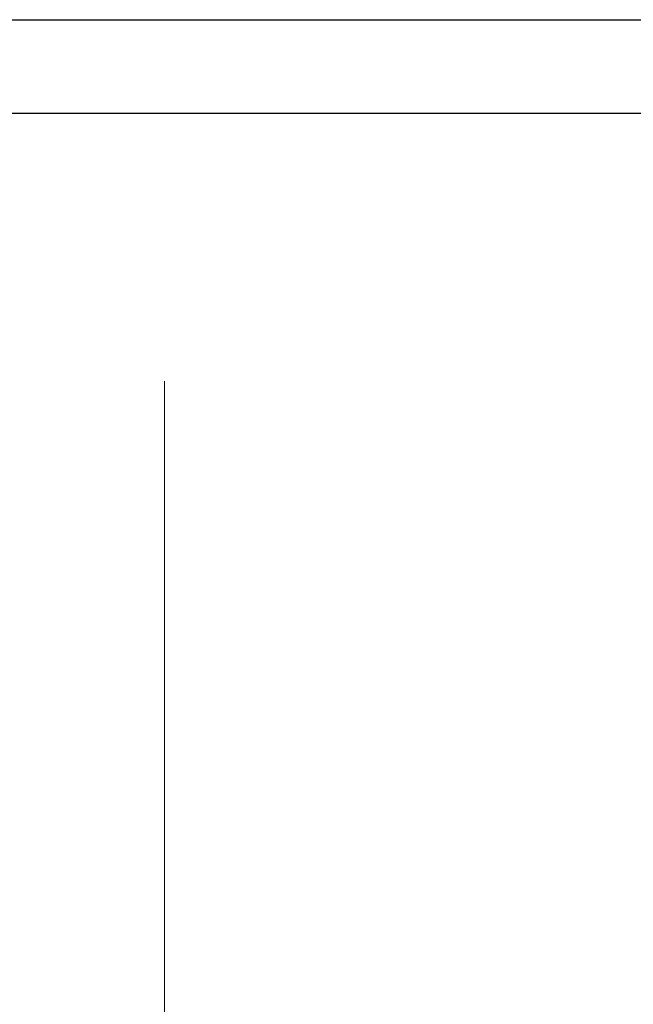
# Model space of a CAD drawing. Header units: millimetres. Extents: x -424979 to 718034, y -72486 to 344972.
# Tile 121 of 256: x 377411 to 403711, y 62484 to 104669. Entities that reach past the tile are written whole.
import ezdxf
from ezdxf.xclip import XClip

# ---------------------------------------------------------------- set-up
doc = ezdxf.new("R2010")
doc.units = ezdxf.units.MM
doc.header["$MEASUREMENT"] = 0
doc.header["$XCLIPFRAME"] = 0
doc.layers.add('0100_001_1_0_Nr_pióra__1', color=7, linetype='Continuous', lineweight=13)
doc.layers.add('0100_001_2_0_Nr_pióra__1', color=7, linetype='Continuous', lineweight=13)
doc.layers.add('Rysunki i obrazki', color=7, linetype='Continuous')
picture_1 = doc.add_image_def('image1.tif', size_in_pixel=(4960, 3508))
picture_2 = doc.add_image_def('image2.tif', size_in_pixel=(4906, 3508))

# ---------------------------------------------------------------- blocks, each defined once
blk = doc.blocks.new('Rysunek_1_1', base_point=(-285945.2830514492, 74341.7358014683))
at = {"layer": '0100_001_1_0_Nr_pióra__1', "color": 7, "lineweight": 13}
image = blk.add_image(picture_1, insert=(-264947.9497181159, 89188.0358014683), size_in_units=(41994.66666666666, 29692.600000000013), rotation=180, dxfattribs=at)
image.set_boundary_path([(-0.5, -0.5), (4959.5, 3507.5)])
blk = doc.blocks.new('Rysunek_2_2', base_point=(-249739.0391905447, 74333.04008464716))
at = {"layer": '0100_001_2_0_Nr_pióra__1', "color": 7, "lineweight": 13}
image = blk.add_image(picture_2, insert=(-228642.0891456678, 89037.43839280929), size_in_units=(41534.40860612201, 29692.60000000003), rotation=179.61370824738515, dxfattribs=at)
image.set_boundary_path([(-0.5, -0.5), (4905.5, 3507.5)])

msp = doc.modelspace()

# ---------------------------------------------------------------- linework, layer by layer
msp.add_lwpolyline([(487711.1840817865, -14131.40461266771), (319711.1840817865, -14131.40461266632), (319711.1840817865, 104668.5953873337), (487711.1840817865, 104668.5953873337), (487711.1840817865, -14131.40461266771)])
msp.add_lwpolyline([(483711.1840817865, -10131.40461266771), (323711.1840817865, -10131.40461266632), (323711.1840817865, 100668.5953873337), (483711.1840817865, 100668.5953873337)], close=True)

# ---------------------------------------------------------------- block references
at = {"layer": 'Rysunki i obrazki', "color": 151, "linetype": 'Continuous', "lineweight": 20, "true_color": 0x80c2ff}
ref = msp.add_blockref('Rysunek_1_1', (362616.023005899, 74341.7358014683), dxfattribs=at)
XClip(ref).set_block_clipping_path([(-306942.6163847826, 59495.43580146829), (-264947.9497181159, 89188.03580146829)])
ref = msp.add_blockref('Rysunek_2_2', (398822.2668668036, 74333.04008464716), dxfattribs=at)
XClip(ref).set_block_clipping_path([(-228642.0891456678, 89037.43839280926), (-270175.5537735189, 89317.46386903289), (-270375.7416354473, 59625.53871117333), (-228842.2770075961, 59345.51323494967)])

doc.saveas('drawing.dxf')
